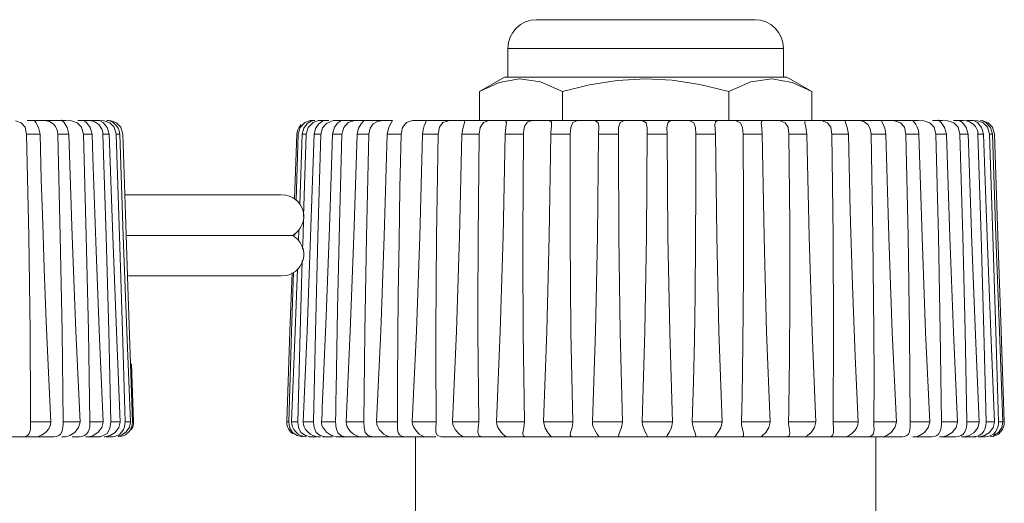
# Model space of a CAD drawing. Header units: millimetres. Extents: x 3925 to 5043, y -86 to 778.
# Tile 51 of 96: x 4551 to 4568, y 182 to 191. Entities that reach past the tile are written whole.
import ezdxf

# ---------------------------------------------------------------- set-up
doc = ezdxf.new("R2010")
doc.units = ezdxf.units.MM
doc.header["$LTSCALE"] = 46.255
doc.layers.add('ARAKNO_13891DXF_CONTINUOUS_LINE', color=7, linetype='CONTINUOUS')

msp = doc.modelspace()

# ---------------------------------------------------------------- linework, layer by layer
at = {"layer": 'ARAKNO_13891DXF_CONTINUOUS_LINE', "color": 7, "linetype": 'Continuous', "lineweight": 0}
for p, q in [((4564.1094, 190.7543), (4560.3174, 190.7543)), ((4559.8174, 190.2543), (4559.8174, 189.7543)), ((4564.6094, 190.2543), (4559.8174, 190.2543)), ((4564.6094, 190.2543), (4564.6094, 189.7543)), ((4559.7596, 189.7543), (4559.3266, 189.5043)), ((4559.6659, 189.6616), (4559.3266, 189.5043)), ((4560.0179, 189.7272), (4559.6659, 189.6616)), ((4564.6668, 189.7543), (4559.76, 189.7543)), ((4562.2134, 189.7276), (4562.6719, 189.7033)), ((4564.7613, 189.6614), (4564.408, 189.7272)), ((4564.6671, 189.7543), (4565.1001, 189.5043)), ((4565.1001, 189.5043), (4564.7613, 189.6614)), ((4559.3266, 189.0043), (4559.3266, 189.5043)), ((4560.77, 189.5043), (4560.77, 189.0043)), ((4563.6568, 189.5043), (4563.6568, 189.0043)), ((4565.1001, 189.0043), (4565.1001, 189.5043)), ((4552.1342, 189.0043), (4551.4616, 189.0043)), ((4551.5874, 189.0004), (4551.6079, 189.0043)), ((4551.612, 188.9644), (4551.5874, 189.0004)), ((4551.9152, 188.946), (4551.8485, 188.9836)), ((4552.0647, 188.9994), (4552.0614, 189.0048)), ((4552.0614, 189.0048), (4552.0704, 189.0043)), ((4552.1032, 188.9644), (4552.0647, 188.9994)), ((4552.2304, 188.9982), (4552.1341, 189.0043)), ((4552.3323, 188.9623), (4552.2304, 188.9982)), ((4552.4078, 188.8834), (4552.3323, 188.9623)), ((4552.7273, 189.0043), (4552.3432, 189.0043)), ((4552.4335, 189.006), (4552.4355, 189.0043)), ((4552.4447, 188.9994), (4552.4335, 189.006)), ((4552.4965, 188.9644), (4552.4447, 188.9994)), ((4552.555, 189.0005), (4552.4834, 189.0043)), ((4552.5605, 188.8814), (4552.4965, 188.9644)), ((4552.7202, 188.9994), (4552.6963, 189.0043)), ((4552.7842, 188.9644), (4552.7202, 188.9994)), ((4552.8032, 188.9982), (4552.7273, 189.0043)), ((4552.8548, 188.8814), (4552.7842, 188.9644)), ((4552.8977, 188.9623), (4552.8032, 188.9982)), ((4552.8849, 188.9994), (4552.8475, 189.0043)), ((4552.9245, 188.9982), (4552.861, 189.0043)), ((4553.0125, 188.9623), (4552.9245, 188.9982)), ((4556.2916, 188.9644), (4556.3824, 188.9994)), ((4556.332, 188.9481), (4556.4021, 188.9914)), ((4556.3824, 188.9994), (4556.4435, 189.0043)), ((4556.4021, 188.9914), (4556.4514, 189.0043)), ((4556.4319, 188.9644), (4556.5292, 188.9994)), ((4556.4627, 189.0043), (4556.4435, 189.0043)), ((4556.5247, 188.9371), (4556.5828, 188.9839)), ((4556.5292, 188.9994), (4556.6019, 189.0043)), ((4556.5828, 188.9839), (4556.6244, 189.0021)), ((4556.7059, 189.0043), (4556.6019, 189.0043)), ((4556.6244, 189.0021), (4556.6368, 189.0044)), ((4556.6652, 188.9521), (4556.7519, 188.9918)), ((4556.7519, 188.9918), (4556.7961, 189.0006)), ((4557.8149, 189.0043), (4556.7835, 189.0043)), ((4556.8635, 188.9623), (4556.9132, 188.9982)), ((4556.9132, 188.9982), (4556.9242, 189.0056)), ((4556.9242, 189.0056), (4556.921, 189.0043)), ((4556.9657, 188.8814), (4557.0451, 188.9644)), ((4557.0451, 188.9644), (4557.1498, 188.9994)), ((4557.1498, 188.9994), (4557.2412, 189.0043)), ((4557.2661, 188.9459), (4557.3071, 188.9894)), ((4557.3071, 188.9894), (4557.3174, 188.9993)), ((4557.3174, 188.9993), (4557.3195, 189.0025)), ((4557.4753, 188.9421), (4557.5542, 188.9862)), ((4557.5542, 188.9862), (4557.6426, 189.0026)), ((4557.8149, 188.9991), (4557.7912, 189.0043)), ((4557.7918, 188.9623), (4557.8149, 188.9991)), ((4558.1627, 188.9994), (4558.2657, 189.0043)), ((4566.9493, 189.0043), (4558.2658, 189.0043)), ((4558.3933, 189.0018), (4558.36, 189.0043)), ((4558.4007, 188.9924), (4558.3933, 189.0018)), ((4558.7856, 188.9982), (4558.8986, 189.0043)), ((4560.5797, 188.939), (4560.5758, 188.9698)), ((4561.3994, 188.901), (4561.3906, 188.9623)), ((4562.5858, 188.911), (4562.5968, 188.9586)), ((4562.6763, 189.002), (4562.7464, 189.0043)), ((4563.4937, 189.003), (4563.5473, 189.0043)), ((4564.2214, 188.9524), (4564.2338, 188.9895)), ((4564.2822, 189.0036), (4564.3223, 189.0043)), ((4564.9817, 188.9735), (4564.9941, 188.9975)), ((4565.0291, 189.004), (4565.0562, 189.0043)), ((4565.2799, 188.9982), (4565.1664, 189.0043)), ((4565.6885, 188.9644), (4565.6834, 188.9866)), ((4566.0775, 188.9344), (4566.0112, 188.9806)), ((4566.3126, 188.9963), (4566.3264, 189.0043)), ((4566.5412, 188.9982), (4566.4332, 189.0043)), ((4567.0513, 188.9982), (4566.9493, 189.0043)), ((4567.154, 188.9623), (4567.0513, 188.9982)), ((4567.3731, 189.0043), (4567.1996, 189.0043)), ((4567.3113, 188.9994), (4567.3065, 189.0054)), ((4567.3065, 189.0054), (4567.3133, 189.0043)), ((4567.3532, 188.9644), (4567.3113, 188.9994)), ((4567.4673, 188.9982), (4567.3731, 189.0043)), ((4567.5687, 188.9623), (4567.4673, 188.9982)), ((4567.7416, 189.0043), (4567.5678, 189.0043)), ((4567.6447, 188.8834), (4567.5687, 188.9623)), ((4567.6658, 188.9994), (4567.6518, 189.0058)), ((4567.6518, 189.0058), (4567.6529, 189.0043)), ((4567.7207, 188.9644), (4567.6658, 188.9994)), ((4567.7414, 189.003), (4567.6966, 189.0043)), ((4567.7865, 188.8814), (4567.7207, 188.9644)), ((4567.9133, 189.0043), (4567.7954, 189.0043)), ((4567.9021, 188.9462), (4567.8427, 188.9803)), ((4567.9142, 188.9994), (4567.8866, 189.0043)), ((4567.9863, 188.9982), (4567.9133, 189.0043)), ((4567.9811, 188.9644), (4567.9142, 188.9994)), ((4568.0531, 188.8814), (4567.9811, 188.9644)), ((4568.0793, 188.9623), (4567.9863, 188.9982)), ((4568.0792, 188.9982), (4568.0367, 189.0026)), ((4568.1653, 188.9623), (4568.0792, 188.9982)), ((4568.2412, 188.8834), (4568.1653, 188.9623)), ((4551.4531, 188.7631), (4551.4268, 188.8834)), ((4551.9574, 188.8966), (4551.9152, 188.946)), ((4552.4397, 188.7631), (4552.4078, 188.8834)), ((4552.5924, 188.7631), (4552.5605, 188.8814)), ((4552.7617, 188.852), (4552.71, 188.9306)), ((4552.7717, 188.8234), (4552.7617, 188.852)), ((4552.8885, 188.7631), (4552.8548, 188.8814)), ((4553.0439, 188.8693), (4553.0171, 188.9112)), ((4556.452, 188.7631), (4556.4752, 188.8623)), ((4556.4752, 188.8623), (4556.5247, 188.9371)), ((4556.57, 188.7631), (4556.5983, 188.8741)), ((4556.5983, 188.8741), (4556.6652, 188.9521)), ((4556.9347, 188.7631), (4556.9657, 188.8814)), ((4557.9631, 188.7631), (4557.9883, 188.8814)), ((4560.0911, 188.7631), (4560.0921, 188.7939)), ((4560.5663, 188.7631), (4560.5673, 188.7944)), ((4560.5673, 188.7944), (4560.5774, 188.9014)), ((4560.5774, 188.9014), (4560.5797, 188.939)), ((4562.5844, 188.8714), (4562.5858, 188.911)), ((4562.5861, 188.7631), (4562.5844, 188.8714)), ((4564.2312, 188.8709), (4564.2214, 188.9524)), ((4564.2406, 188.7631), (4564.2312, 188.8709)), ((4566.1187, 188.857), (4566.0775, 188.9344)), ((4566.1327, 188.7631), (4566.1187, 188.857)), ((4566.739, 188.7631), (4566.7119, 188.8834)), ((4567.6772, 188.7631), (4567.6447, 188.8834)), ((4567.8189, 188.7631), (4567.7865, 188.8814)), ((4568.0871, 188.7631), (4568.0531, 188.8814)), ((4568.2769, 188.7631), (4568.2412, 188.8834)), ((4551.6857, 188.7631), (4551.4531, 188.7631)), ((4552.1888, 188.7631), (4551.9943, 188.7631)), ((4552.5924, 188.7631), (4552.4397, 188.7631)), ((4552.4892, 186.9917), (4552.4397, 188.7631)), ((4552.6057, 188.3589), (4552.5924, 188.7631)), ((4552.8885, 188.7631), (4552.7806, 188.7631)), ((4552.835, 186.9917), (4552.7806, 188.7631)), ((4553.0713, 188.7631), (4553.0104, 188.7631)), ((4553.1341, 186.9919), (4553.0713, 188.7631)), ((4553.1246, 188.7631), (4553.1725, 187.3755)), ((4556.1122, 187.6389), (4556.1517, 188.7631)), ((4556.1752, 188.7631), (4556.136, 187.6151)), ((4556.2003, 187.5391), (4556.2438, 188.7631)), ((4556.2438, 188.7631), (4556.3152, 188.7631)), ((4556.3152, 188.7631), (4556.2688, 187.3344)), ((4556.3898, 186.9917), (4556.452, 188.7631)), ((4556.452, 188.7631), (4556.57, 188.7631)), ((4556.7724, 188.7631), (4556.9347, 188.7631)), ((4557.1987, 188.7631), (4557.4021, 188.7631)), ((4557.7227, 188.7631), (4557.9631, 188.7631)), ((4558.334, 188.7631), (4558.6069, 188.7631)), ((4559.0208, 188.7631), (4559.3209, 188.7631)), ((4559.7698, 188.7631), (4560.0911, 188.7631)), ((4560.5663, 188.7631), (4560.9027, 188.7631)), ((4560.9027, 188.7631), (4560.8994, 187.6049)), ((4561.3949, 188.7631), (4561.7398, 188.7631)), ((4561.7398, 188.7631), (4561.7397, 188.5928)), ((4562.2394, 188.7631), (4562.5861, 188.7631)), ((4563.4252, 188.7631), (4563.0834, 188.7631)), ((4563.0834, 188.7629), (4563.0844, 188.1249)), ((4563.9105, 188.7631), (4564.2406, 188.7631)), ((4564.7046, 188.7631), (4565.0166, 188.7631)), ((4565.4501, 188.7631), (4565.7381, 188.7631)), ((4566.1327, 188.7631), (4566.3909, 188.7631)), ((4566.7389, 188.7631), (4566.9625, 188.7631)), ((4567.2571, 188.7631), (4567.4415, 188.7631)), ((4567.728, 186.9917), (4567.6772, 188.7631)), ((4567.6772, 188.7631), (4567.8189, 188.7631)), ((4567.8189, 188.7631), (4567.824, 188.6073)), ((4568.0463, 186.9917), (4567.9908, 188.7631)), ((4567.9908, 188.7631), (4568.0871, 188.7631)), ((4568.241, 188.7631), (4568.192, 188.7631)), ((4555.8829, 187.7093), (4553.1742, 187.7093)), ((4553.2152, 186.1141), (4553.1725, 187.3755)), ((4556.2674, 187.2893), (4556.2579, 186.9984)), ((4556.1779, 186.9102), (4556.1849, 187.1048)), ((4553.1989, 187.0043), (4556.0739, 187.0043)), ((4556.0894, 186.9917), (4556.0904, 187.0193)), ((4556.1165, 187.0429), (4556.1151, 187.0029)), ((4556.2579, 186.9984), (4556.2509, 186.7641)), ((4556.3269, 185.3364), (4556.3898, 186.9917)), ((4556.1196, 185.3364), (4556.1598, 186.4217)), ((4555.8829, 186.2993), (4553.2234, 186.2993)), ((4556.031, 185.3364), (4556.0668, 186.3506)), ((4553.2598, 184.7717), (4553.2152, 186.1141)), ((4555.9745, 183.7631), (4556.031, 185.3364)), ((4556.0575, 183.7631), (4556.1196, 185.3364)), ((4556.2603, 183.7631), (4556.3269, 185.3364)), ((4556.4725, 185.3209), (4556.439, 183.7543)), ((4565.4716, 183.7631), (4565.4817, 185.3285)), ((4558.5657, 184.8901), (4558.5713, 183.7543)), ((4553.2927, 183.7631), (4553.2598, 184.7717)), ((4553.2769, 184.7723), (4553.3122, 183.7631)), ((4566.1807, 183.7631), (4566.1834, 184.5185)), ((4556.8319, 184.3162), (4556.8281, 184.1317)), ((4556.5878, 184.0111), (4556.5966, 184.1351)), ((4556.5878, 183.887), (4556.5878, 184.0111)), ((4557.9007, 184.1242), (4557.9014, 183.7543)), ((4551.5204, 183.7631), (4551.5206, 183.9671)), ((4556.579, 183.7631), (4556.5878, 183.887)), ((4551.5204, 183.7631), (4551.8728, 183.7631)), ((4551.5206, 183.6945), (4551.5204, 183.7631)), ((4551.5204, 183.6726), (4551.5206, 183.6945)), ((4552.0858, 183.7168), (4552.0862, 183.7631)), ((4552.0862, 183.7631), (4552.381, 183.7631)), ((4552.3569, 183.6626), (4552.2903, 183.5786)), ((4552.3812, 183.7543), (4552.3569, 183.6626)), ((4552.5534, 183.7168), (4552.5544, 183.7631)), ((4552.5544, 183.7631), (4552.7857, 183.7631)), ((4552.7624, 183.6619), (4552.6985, 183.5798)), ((4552.7859, 183.7543), (4552.7624, 183.6619)), ((4552.9017, 183.6483), (4552.9159, 183.7631)), ((4552.9159, 183.7631), (4553.0793, 183.7631)), ((4553.1616, 183.7168), (4553.1636, 183.7631)), ((4553.1636, 183.7631), (4553.2559, 183.7631)), ((4553.2416, 183.5985), (4553.2796, 183.671)), ((4553.2796, 183.671), (4553.2927, 183.7631)), ((4553.2927, 183.7631), (4553.3007, 183.7631)), ((4553.3106, 183.7631), (4553.3122, 183.7631)), ((4555.9772, 183.7168), (4555.9745, 183.7631)), ((4556.0101, 183.7631), (4555.9745, 183.7631)), ((4556.0606, 183.7168), (4556.0575, 183.7631)), ((4556.1657, 183.7631), (4556.0575, 183.7631)), ((4556.0733, 183.6726), (4556.0606, 183.7168)), ((4556.2638, 183.7168), (4556.2603, 183.7631)), ((4556.4391, 183.7631), (4556.2603, 183.7631)), ((4556.2776, 183.6726), (4556.2638, 183.7168)), ((4556.5798, 183.735), (4556.579, 183.7631)), ((4556.8248, 183.7631), (4556.579, 183.7631)), ((4556.5855, 183.7053), (4556.5798, 183.735)), ((4556.5967, 183.6739), (4556.5855, 183.7053)), ((4556.6666, 183.5801), (4556.5967, 183.6739)), ((4556.8276, 183.6897), (4556.832, 183.657)), ((4556.832, 183.657), (4556.8629, 183.5732)), ((4557.0113, 183.7168), (4557.0074, 183.7631)), ((4557.3154, 183.7631), (4557.0074, 183.7631)), ((4557.0265, 183.6726), (4557.0113, 183.7168)), ((4557.541, 183.7168), (4557.5371, 183.7631)), ((4557.9014, 183.7631), (4557.5371, 183.7631)), ((4557.5566, 183.6726), (4557.541, 183.7168)), ((4557.9014, 183.7543), (4557.9007, 183.6755)), ((4557.9007, 183.6755), (4557.9022, 183.6309)), ((4558.1618, 183.7168), (4558.1578, 183.7631)), ((4558.5713, 183.7631), (4558.1578, 183.7631)), ((4558.1773, 183.6726), (4558.1618, 183.7168)), ((4558.8614, 183.7168), (4558.8575, 183.7631)), ((4559.3121, 183.7631), (4558.8575, 183.7631)), ((4558.8766, 183.6726), (4558.8614, 183.7168)), ((4560.1093, 183.7631), (4559.6224, 183.7631)), ((4560.9475, 183.7631), (4560.4378, 183.7631)), ((4561.8104, 183.7631), (4561.2878, 183.7631)), ((4562.681, 183.7631), (4562.1558, 183.7631)), ((4563.5426, 183.7631), (4563.0249, 183.7631)), ((4563.8818, 183.7054), (4563.8782, 183.7631)), ((4564.3783, 183.7631), (4563.8782, 183.7631)), ((4564.6997, 183.7297), (4564.6991, 183.7631)), ((4565.1719, 183.7631), (4564.6991, 183.7631)), ((4564.7032, 183.6941), (4564.6997, 183.7297)), ((4564.7091, 183.6569), (4564.7032, 183.6941)), ((4564.7214, 183.566), (4564.7091, 183.6569)), ((4565.9079, 183.7631), (4565.4716, 183.7631)), ((4566.1812, 183.7168), (4566.1807, 183.7631)), ((4566.572, 183.7631), (4566.1807, 183.7631)), ((4566.1828, 183.6726), (4566.1812, 183.7168)), ((4566.1834, 183.6424), (4566.1828, 183.6726)), ((4567.1512, 183.7631), (4566.8126, 183.7631)), ((4567.3544, 183.7168), (4567.3549, 183.7631)), ((4567.6343, 183.7631), (4567.3549, 183.7631)), ((4567.6105, 183.6626), (4567.544, 183.5786)), ((4567.6345, 183.7543), (4567.6105, 183.6626)), ((4567.7961, 183.7168), (4567.7972, 183.7631)), ((4568.012, 183.7631), (4567.7972, 183.7631)), ((4567.9875, 183.6591), (4567.9184, 183.5735)), ((4568.0122, 183.7543), (4567.9875, 183.6591)), ((4568.1163, 183.6502), (4568.1276, 183.7025)), ((4568.1276, 183.7025), (4568.1308, 183.7631)), ((4568.2767, 183.7631), (4568.1308, 183.7631)), ((4568.3472, 183.7168), (4568.3493, 183.7631)), ((4568.3493, 183.7631), (4568.4235, 183.7631)), ((4568.4457, 183.7168), (4568.4483, 183.7631)), ((4543.3493, 183.5043), (4551.9289, 183.5043)), ((4551.6691, 183.5102), (4551.6332, 183.5043)), ((4551.7126, 183.5286), (4551.6691, 183.5102)), ((4551.7597, 183.5599), (4551.7126, 183.5286)), ((4551.7988, 183.5954), (4551.7597, 183.5599)), ((4552.0642, 183.5857), (4552.0773, 183.6278)), ((4552.0645, 183.5043), (4552.1293, 183.5043)), ((4552.2039, 183.5219), (4552.1293, 183.5043)), ((4552.2903, 183.5786), (4552.2039, 183.5219)), ((4552.2464, 183.5043), (4552.3697, 183.5043)), ((4552.4766, 183.5043), (4552.7272, 183.5043)), ((4552.5521, 183.5062), (4552.5269, 183.5043)), ((4552.5786, 183.5117), (4552.5521, 183.5062)), ((4552.6058, 183.5213), (4552.5786, 183.5117)), ((4552.6985, 183.5798), (4552.6058, 183.5213)), ((4552.8013, 183.5043), (4552.8184, 183.5043)), ((4552.8378, 183.5043), (4552.9585, 183.5043)), ((4552.9352, 183.5043), (4552.9823, 183.5087)), ((4553.1037, 183.5286), (4553.0466, 183.5132)), ((4553.049, 183.5043), (4553.0913, 183.5079)), ((4553.185, 183.5869), (4553.1037, 183.5286)), ((4553.1726, 183.5375), (4553.2416, 183.5985)), ((4556.076, 183.5786), (4556.1585, 183.5219)), ((4556.1585, 183.5219), (4556.2508, 183.5043)), ((4556.2223, 183.5786), (4556.2991, 183.5219)), ((4556.2991, 183.5219), (4556.3901, 183.5043)), ((4556.3632, 183.5043), (4556.5038, 183.5043)), ((4556.431, 183.5238), (4556.3823, 183.5502)), ((4556.4792, 183.5087), (4556.431, 183.5238)), ((4556.5212, 183.5043), (4556.4792, 183.5087)), ((4556.4851, 183.5786), (4556.5548, 183.5219)), ((4556.5212, 183.5043), (4556.5595, 183.5043)), ((4556.5548, 183.5219), (4556.6427, 183.5043)), ((4556.6, 183.5043), (4556.7693, 183.5043)), ((4556.8367, 183.5043), (4558.5657, 183.5043)), ((4556.8629, 183.5732), (4556.9229, 183.5209)), ((4556.9229, 183.5209), (4557.0038, 183.5043)), ((4557.338, 183.5786), (4557.3895, 183.5219)), ((4557.3895, 183.5219), (4557.4662, 183.5043)), ((4557.7438, 183.5087), (4557.7054, 183.5238)), ((4557.7734, 183.5043), (4557.7438, 183.5087)), ((4557.9022, 183.6309), (4557.9132, 183.5738)), ((4557.974, 183.5115), (4558.0211, 183.5043)), ((4558.2134, 182.1543), (4558.2134, 183.5043)), ((4558.5657, 183.6196), (4558.5687, 183.5786)), ((4558.5687, 183.5786), (4558.598, 183.5219)), ((4558.598, 183.5219), (4558.6576, 183.5043)), ((4558.6575, 183.5043), (4566.3444, 183.5043)), ((4560.0797, 183.554), (4560.0921, 183.5153)), ((4560.1112, 183.5055), (4560.1244, 183.5043)), ((4561.3978, 183.5043), (4561.3994, 183.5057)), ((4561.7397, 183.5178), (4561.753, 183.5043)), ((4562.5844, 183.5083), (4562.5888, 183.5043)), ((4563.0787, 183.5082), (4563.0654, 183.5043)), ((4563.4173, 183.5043), (4563.4171, 183.5044)), ((4563.9143, 183.568), (4563.9048, 183.608)), ((4563.9171, 183.5418), (4563.9143, 183.568)), ((4565.8552, 183.6184), (4565.7946, 183.5546)), ((4566.2134, 180.3456), (4566.2134, 183.5043)), ((4566.4037, 183.5219), (4566.3444, 183.5043)), ((4566.3452, 183.5043), (4566.6779, 183.5043)), ((4566.4818, 183.5786), (4566.4037, 183.5219)), ((4566.8573, 183.5043), (4567.1905, 183.5043)), ((4566.9767, 183.5219), (4566.9081, 183.5043)), ((4567.0601, 183.5786), (4566.9767, 183.5219)), ((4567.3191, 183.5043), (4567.6062, 183.5043)), ((4567.4569, 183.5219), (4567.3804, 183.5043)), ((4567.544, 183.5786), (4567.4569, 183.5219)), ((4567.7057, 183.5043), (4567.9522, 183.5043)), ((4567.7754, 183.5058), (4567.7522, 183.5043)), ((4567.7995, 183.5103), (4567.7754, 183.5058)), ((4567.8241, 183.5181), (4567.7995, 183.5103)), ((4567.9184, 183.5735), (4567.8241, 183.5181)), ((4567.9796, 183.5128), (4568.0244, 183.5308)), ((4567.9962, 183.5043), (4568.1166, 183.5043)), ((4568.1039, 183.5219), (4568.0161, 183.5043)), ((4568.0244, 183.5308), (4568.0634, 183.5603)), ((4568.0634, 183.5603), (4568.0943, 183.5999)), ((4568.0943, 183.5999), (4568.1163, 183.6502)), ((4568.1932, 183.5786), (4568.1039, 183.5219)), ((4568.3459, 183.5786), (4568.258, 183.5219)), ((4568.2983, 183.5238), (4568.3454, 183.5502)), ((4568.3454, 183.5502), (4568.3849, 183.5857)), ((4568.3849, 183.5857), (4568.4152, 183.6278))]:
    msp.add_line(p, q, dxfattribs=at)
for points in [[(4560.77, 189.5043), (4560.3864, 189.6757), (4560.0179, 189.7272)], [(4562.2134, 189.7276), (4561.7172, 189.6994), (4561.2352, 189.6211), (4560.77, 189.5043)], [(4562.6719, 189.7033), (4563.1553, 189.6284), (4563.6568, 189.5043)], [(4564.408, 189.7272), (4564.0408, 189.6759), (4563.6568, 189.5043)], [(4551.4268, 188.8834), (4551.3594, 188.9623), (4551.258, 188.9982)], [(4551.6857, 188.7631), (4551.6592, 188.8814), (4551.612, 188.9644)], [(4551.8485, 188.9836), (4551.7679, 189.0011), (4551.6864, 189.0043)], [(4552.1888, 188.7631), (4552.1594, 188.8814), (4552.1032, 188.9644)], [(4552.71, 188.9306), (4552.637, 188.979), (4552.555, 189.0005)], [(4553.0171, 188.9112), (4552.9494, 188.9722), (4552.8849, 188.9994)], [(4553.0104, 188.7631), (4552.9753, 188.8834), (4552.8977, 188.9623)], [(4553.1246, 188.7631), (4553.0889, 188.8833), (4553.0125, 188.9623)], [(4556.1752, 188.7631), (4556.2104, 188.8814), (4556.2916, 188.9644)], [(4556.3152, 188.7631), (4556.3497, 188.8814), (4556.4319, 188.9644)], [(4556.7724, 188.7631), (4556.8042, 188.8834), (4556.8635, 188.9623)], [(4556.7961, 189.0006), (4556.8336, 189.0037), (4556.8696, 189.0043)], [(4557.3195, 189.0025), (4557.3188, 189.0035), (4557.3084, 189.0043)], [(4557.6426, 189.0026), (4557.6662, 189.0037), (4557.6882, 189.0042), (4557.7096, 189.0043)], [(4557.7227, 188.7631), (4557.7487, 188.8834), (4557.7918, 188.9623)], [(4557.9883, 188.8814), (4558.0587, 188.9644), (4558.1627, 188.9994)], [(4558.334, 188.7631), (4558.3442, 188.8417), (4558.3658, 188.9086), (4558.3884, 188.9586)], [(4558.3884, 188.9586), (4558.4004, 188.9887), (4558.4007, 188.9924)], [(4558.6069, 188.7631), (4558.6291, 188.8845), (4558.6909, 188.9639), (4558.7856, 188.9982)], [(4559.0657, 188.981), (4559.0573, 188.9982), (4559.0039, 189.0043)], [(4559.0208, 188.7631), (4559.0391, 188.8834), (4559.0628, 188.9623), (4559.0657, 188.981)], [(4559.3209, 188.7631), (4559.3382, 188.8814), (4559.3942, 188.9644), (4559.4894, 188.9994), (4559.5961, 189.0043)], [(4559.7968, 188.9644), (4559.7771, 188.9982), (4559.7102, 189.0043)], [(4559.7698, 188.7631), (4559.7836, 188.8834), (4559.7968, 188.9644)], [(4560.0921, 188.7939), (4560.11, 188.9022), (4560.1586, 188.9705), (4560.2394, 188.9993), (4560.3445, 189.0043)], [(4560.5758, 188.9698), (4560.5409, 188.9991), (4560.4653, 189.0043)], [(4560.9027, 188.7631), (4560.9109, 188.8814), (4560.9482, 188.9644), (4561.0272, 188.9994), (4561.1293, 189.0043)], [(4561.3906, 188.9623), (4561.3439, 188.9982), (4561.2544, 189.0043)], [(4561.7398, 188.7631), (4561.7431, 188.8814), (4561.7698, 188.9644), (4561.8384, 188.9994), (4561.9351, 189.0043)], [(4562.2219, 188.9582), (4562.1661, 188.997), (4562.0624, 189.0043)], [(4562.2397, 188.8327), (4562.239, 188.8759), (4562.2219, 188.9582)], [(4562.5968, 188.9586), (4562.6264, 188.9893), (4562.6763, 189.002)], [(4562.8728, 189.0043), (4562.9801, 188.9979), (4563.0499, 188.9603), (4563.0781, 188.8807), (4563.0834, 188.7629)], [(4563.4171, 188.921), (4563.4173, 188.9315), (4563.4294, 188.9771)], [(4563.4294, 188.9771), (4563.4542, 188.9956), (4563.4937, 189.003)], [(4563.9105, 188.7628), (4563.9001, 188.8824), (4563.8614, 188.9617), (4563.7813, 188.9982), (4563.6707, 189.0043)], [(4564.2338, 188.9895), (4564.2545, 188.9999), (4564.2822, 189.0036)], [(4564.7046, 188.7631), (4564.6893, 188.8834), (4564.6412, 188.9623), (4564.5532, 188.9982), (4564.4402, 189.0043)], [(4565.0166, 188.7631), (4565.0008, 188.8832), (4564.9826, 188.9619), (4564.9817, 188.9735)], [(4564.9941, 188.9975), (4565.0095, 189.0023), (4565.0291, 189.004)], [(4565.4501, 188.7631), (4565.4305, 188.8834), (4565.3744, 188.9623), (4565.2799, 188.9982)], [(4565.6834, 188.9866), (4565.6895, 188.9994), (4565.7347, 189.0043)], [(4565.7381, 188.7631), (4565.718, 188.8814), (4565.6885, 188.9644)], [(4566.0112, 188.9806), (4565.9587, 188.9962), (4565.8987, 189.003), (4565.835, 189.0043)], [(4566.3359, 188.9493), (4566.3134, 188.9913), (4566.3126, 188.9963)], [(4566.7119, 188.8834), (4566.6431, 188.9623), (4566.5412, 188.9982)], [(4566.8572, 189.001), (4566.8597, 189.0034), (4566.8744, 189.0043)], [(4566.8861, 188.9642), (4566.867, 188.9869), (4566.8577, 188.9989), (4566.8572, 189.001)], [(4566.9625, 188.7631), (4566.954, 188.8268), (4566.9351, 188.8829), (4566.9105, 188.9294), (4566.8861, 188.9642)], [(4567.2571, 188.7631), (4567.2271, 188.8834), (4567.154, 188.9623)], [(4567.4416, 188.7631), (4567.4114, 188.8814), (4567.3532, 188.9644)], [(4567.8427, 188.9803), (4567.792, 188.9961), (4567.7414, 189.003)], [(4568.1292, 188.9644), (4568.0516, 188.9994), (4568.0326, 189.0017)], [(4568.192, 188.7631), (4568.1567, 188.8834), (4568.0793, 188.9623)], [(4568.241, 188.7631), (4568.206, 188.8814), (4568.1292, 188.9644)], [(4551.9943, 188.7631), (4551.9841, 188.834), (4551.9574, 188.8966)], [(4552.7806, 188.7631), (4552.7779, 188.7935), (4552.7717, 188.8234)], [(4553.0713, 188.7631), (4553.0629, 188.8192), (4553.0439, 188.8693)], [(4556.1517, 188.7631), (4556.163, 188.8292), (4556.1891, 188.8863), (4556.2262, 188.9329)], [(4556.2438, 188.7631), (4556.2718, 188.8706), (4556.332, 188.9481)], [(4557.1987, 188.7631), (4557.2205, 188.8661), (4557.2661, 188.9459)], [(4557.4021, 188.7631), (4557.4227, 188.8658), (4557.4753, 188.9421)], [(4561.3949, 188.7631), (4561.3991, 188.8834), (4561.3994, 188.901)], [(4562.1558, 183.7631), (4562.2021, 185.3364), (4562.2284, 186.9917), (4562.2397, 188.8327)], [(4563.4252, 188.7631), (4563.4205, 188.8579), (4563.4171, 188.921)], [(4566.3909, 188.7631), (4566.3714, 188.8706), (4566.3359, 188.9493)], [(4567.9799, 188.8288), (4567.9494, 188.8948), (4567.9021, 188.9462)], [(4567.9908, 188.7631), (4567.9892, 188.7854), (4567.9856, 188.8075), (4567.9799, 188.8288)], [(4551.5206, 183.9671), (4551.513, 185.3364), (4551.4899, 186.9917), (4551.4531, 188.7631)], [(4551.7596, 186.4274), (4551.7331, 187.2002), (4551.7085, 187.9788), (4551.6857, 188.7631)], [(4552.0862, 183.7631), (4552.069, 185.3364), (4552.0379, 186.9917), (4551.9943, 188.7631)], [(4552.3812, 183.7543), (4552.3098, 185.3367), (4552.2471, 186.9919), (4552.1888, 188.7631)], [(4553.0795, 183.7543), (4553.0136, 185.3367), (4552.951, 186.9919), (4552.8885, 188.7631)], [(4553.1636, 183.7631), (4553.1195, 185.3364), (4553.0686, 186.9917), (4553.0104, 188.7631)], [(4556.57, 188.7631), (4556.5162, 186.977), (4556.4725, 185.3209)], [(4556.5966, 184.1351), (4556.6593, 185.6001), (4556.7171, 187.1347), (4556.7724, 188.7631)], [(4556.9347, 188.7631), (4556.8915, 187.1951), (4556.8573, 185.7192), (4556.8319, 184.3162)], [(4557.0074, 183.7631), (4557.0788, 185.3364), (4557.1413, 186.9917), (4557.1987, 188.7631)], [(4557.4021, 188.7631), (4557.3596, 186.977), (4557.3303, 185.3209), (4557.3154, 183.7543)], [(4557.5371, 183.7631), (4557.6089, 185.3364), (4557.6693, 186.9917), (4557.7227, 188.7631)], [(4557.9631, 188.7631), (4557.9431, 187.8302), (4557.9263, 186.8995), (4557.9132, 185.971)], [(4558.1578, 183.7631), (4558.2286, 185.3364), (4558.2858, 186.9917), (4558.334, 188.7631)], [(4558.6069, 188.7631), (4558.579, 186.977), (4558.5664, 185.3209), (4558.5657, 184.8901)], [(4558.8575, 183.7631), (4558.9258, 185.3364), (4558.9787, 186.9917), (4559.0208, 188.7631)], [(4559.3209, 188.7631), (4559.3012, 186.977), (4559.2968, 185.7361)], [(4559.6224, 183.7631), (4559.6871, 185.3364), (4559.7345, 186.9917), (4559.7698, 188.7631)], [(4560.0911, 188.7631), (4560.08, 186.977), (4560.0797, 186.6466)], [(4560.4378, 183.7631), (4560.4975, 185.3364), (4560.5387, 186.9917), (4560.5663, 188.7631)], [(4561.2878, 183.7631), (4561.3413, 185.3364), (4561.3754, 186.9917), (4561.3949, 188.7631)], [(4562.5861, 188.7631), (4562.6014, 186.977), (4562.6316, 185.3209), (4562.6812, 183.7543)], [(4563.5428, 183.7543), (4563.4861, 185.3367), (4563.4486, 186.9919), (4563.4252, 188.7631)], [(4563.9171, 187.1486), (4563.9167, 187.5409), (4563.9105, 188.7628)], [(4564.2406, 188.7631), (4564.2723, 186.977), (4564.3167, 185.3209), (4564.3785, 183.7543)], [(4564.7214, 186.2107), (4564.7187, 187.2047), (4564.7046, 188.7631)], [(4565.0166, 188.7631), (4565.0556, 186.977), (4565.1059, 185.3209), (4565.1721, 183.7543)], [(4565.4817, 185.3285), (4565.4736, 186.9917), (4565.4501, 188.7631)], [(4565.7381, 188.7631), (4565.7712, 187.4171), (4565.8099, 186.1344), (4565.8554, 184.9033)], [(4566.1834, 184.5185), (4566.1809, 185.3364), (4566.164, 186.9917), (4566.1327, 188.7631)], [(4566.3909, 188.7631), (4566.4422, 186.977), (4566.5011, 185.3209), (4566.5722, 183.7543)], [(4566.8126, 183.7951), (4566.8027, 185.3364), (4566.7776, 186.9917), (4566.739, 188.7631)], [(4566.9625, 188.7631), (4567.0184, 186.977), (4567.08, 185.3209), (4567.1514, 183.7543)], [(4567.3549, 183.7631), (4567.3353, 185.3364), (4567.3023, 186.9917), (4567.2571, 188.7631)], [(4567.4416, 188.7631), (4567.5011, 186.977), (4567.5642, 185.3209), (4567.6345, 183.7543)], [(4568.0871, 188.7631), (4568.1504, 186.977), (4568.2127, 185.3209), (4568.2769, 183.7543)], [(4568.3493, 183.7631), (4568.3032, 185.3364), (4568.2511, 186.9917), (4568.192, 188.7631)], [(4568.4236, 183.7543), (4568.3638, 185.3367), (4568.3037, 186.9919), (4568.241, 188.7631)], [(4568.4483, 183.7631), (4568.395, 185.3364), (4568.3384, 186.9917), (4568.2769, 188.7631)], [(4561.7397, 188.5928), (4561.7463, 186.977), (4561.7685, 185.3209), (4561.8105, 183.7543)], [(4567.824, 188.6073), (4567.8845, 186.8769), (4567.9462, 185.2714), (4568.0122, 183.7543)], [(4552.7859, 183.7543), (4552.7217, 185.2136), (4552.6626, 186.7369), (4552.6057, 188.3589)], [(4563.0844, 188.1249), (4563.0842, 187.8241), (4563.0805, 186.8936), (4563.0721, 185.9715)], [(4560.8994, 187.6049), (4560.9004, 186.977), (4560.9141, 185.3209), (4560.9476, 183.7543)], [(4563.9048, 185.1081), (4563.9152, 186.3227), (4563.9171, 187.1486)], [(4552.5544, 183.7631), (4552.5276, 185.3364), (4552.4892, 186.9917)], [(4552.9159, 183.7631), (4552.8801, 185.3364), (4552.835, 186.9917)], [(4553.256, 183.7543), (4553.1949, 185.3367), (4553.1341, 186.9919)], [(4567.7972, 183.7631), (4567.7681, 185.3364), (4567.728, 186.9917)], [(4568.1308, 183.7631), (4568.0929, 185.3364), (4568.0463, 186.9917)], [(4556.2449, 186.5661), (4556.2076, 185.3209), (4556.1656, 183.7543)], [(4560.0797, 186.6466), (4560.085, 185.3209), (4560.1094, 183.7543)], [(4551.8731, 183.7543), (4551.8316, 184.6204), (4551.7942, 185.5069), (4551.7596, 186.4274)], [(4556.0939, 186.3621), (4556.0596, 185.3209), (4556.0099, 183.7543)], [(4564.709, 184.3191), (4564.7207, 185.7303), (4564.7214, 186.2107)], [(4557.9132, 185.971), (4557.9055, 185.2067), (4557.9013, 184.4715), (4557.9007, 184.1242)], [(4563.0721, 185.9715), (4563.0605, 185.1895), (4563.045, 184.4548), (4563.0249, 183.7631)], [(4559.2968, 185.7361), (4559.2973, 185.3209), (4559.3121, 183.7543)], [(4563.8782, 183.7631), (4563.8893, 184.2109), (4563.8981, 184.6592), (4563.9048, 185.1081)], [(4565.8554, 184.9033), (4565.8715, 184.5228), (4565.8891, 184.1428), (4565.9081, 183.7543)], [(4564.6991, 183.7631), (4564.7045, 183.9483), (4564.7045, 184.1336), (4564.709, 184.3191)], [(4556.8281, 184.1317), (4556.8281, 183.9473), (4556.8248, 183.7543)], [(4551.4671, 183.5238), (4551.4934, 183.5502), (4551.5098, 183.5857), (4551.518, 183.6278), (4551.5204, 183.6726)], [(4551.8731, 183.7543), (4551.8689, 183.7166), (4551.8549, 183.6758), (4551.8311, 183.6347), (4551.7988, 183.5954)], [(4552.0773, 183.6278), (4552.0835, 183.6726), (4552.0858, 183.7168)], [(4552.3697, 183.5043), (4552.4143, 183.5087), (4552.4577, 183.5238), (4552.4944, 183.5502), (4552.5214, 183.5857), (4552.5392, 183.6278), (4552.5491, 183.6726), (4552.5534, 183.7168)], [(4552.9823, 183.5087), (4553.0309, 183.5238), (4553.0751, 183.5502), (4553.1106, 183.5857), (4553.1367, 183.6278), (4553.1533, 183.6726), (4553.1616, 183.7168)], [(4553.0795, 183.7543), (4553.0577, 183.6626), (4552.9946, 183.5786)], [(4553.256, 183.7543), (4553.2386, 183.6682), (4553.185, 183.5869)], [(4556.0098, 183.6278), (4555.9885, 183.6726), (4555.9772, 183.7168)], [(4556.0099, 183.7543), (4556.0255, 183.6626), (4556.076, 183.5786)], [(4556.2223, 183.5238), (4556.1735, 183.5502), (4556.1308, 183.5857), (4556.0968, 183.6278), (4556.0733, 183.6726)], [(4556.1656, 183.7543), (4556.1783, 183.6626), (4556.2223, 183.5786)], [(4556.3823, 183.5502), (4556.3386, 183.5857), (4556.3028, 183.6278), (4556.2776, 183.6726)], [(4556.439, 183.7543), (4556.4486, 183.6626), (4556.4851, 183.5786)], [(4556.8248, 183.7543), (4556.8254, 183.7223), (4556.8276, 183.6897)], [(4557.1341, 183.5502), (4557.0908, 183.5857), (4557.0536, 183.6278), (4557.0265, 183.6726)], [(4557.3154, 183.7543), (4557.3183, 183.6626), (4557.338, 183.5786)], [(4557.7054, 183.5238), (4557.6624, 183.5502), (4557.6206, 183.5857), (4557.5839, 183.6278), (4557.5566, 183.6726)], [(4558.3765, 183.5043), (4558.3523, 183.5087), (4558.3187, 183.5238), (4558.2794, 183.5502), (4558.2399, 183.5857), (4558.2043, 183.6278), (4558.1773, 183.6726)], [(4558.5713, 183.7543), (4558.5673, 183.6626), (4558.5657, 183.6196)], [(4559.0542, 183.5043), (4559.0358, 183.5087), (4559.0078, 183.5238), (4558.9729, 183.5502), (4558.9364, 183.5857), (4558.9027, 183.6278), (4558.8766, 183.6726)], [(4559.3121, 183.7543), (4559.3047, 183.6626), (4559.2968, 183.5819)], [(4559.7934, 183.5043), (4559.7813, 183.5087), (4559.7592, 183.5238), (4559.7295, 183.5502), (4559.6968, 183.5857), (4559.6655, 183.6278), (4559.6408, 183.6726), (4559.6262, 183.7168), (4559.6224, 183.7631)], [(4560.1094, 183.7543), (4560.0974, 183.6559), (4560.0805, 183.569), (4560.0797, 183.554)], [(4560.5673, 183.5152), (4560.5203, 183.5672), (4560.465, 183.6512), (4560.4378, 183.7631)], [(4560.9476, 183.7543), (4560.9339, 183.6626), (4560.9081, 183.5786), (4560.8994, 183.533)], [(4561.3994, 183.5057), (4561.3987, 183.5087), (4561.3899, 183.5238), (4561.3721, 183.5502), (4561.3487, 183.5857), (4561.3242, 183.6278), (4561.3036, 183.6726), (4561.2911, 183.7168), (4561.2878, 183.7631)], [(4561.8105, 183.7543), (4561.794, 183.6626), (4561.7599, 183.5786), (4561.74, 183.5219), (4561.7397, 183.5178)], [(4562.2397, 183.5124), (4562.2374, 183.5238), (4562.2261, 183.5502), (4562.2081, 183.5857), (4562.1877, 183.6278), (4562.1699, 183.6726), (4562.1587, 183.7168), (4562.1558, 183.7631)], [(4562.6812, 183.7543), (4562.6623, 183.6626), (4562.6205, 183.5786), (4562.5887, 183.5219), (4562.5844, 183.5083)], [(4563.0249, 183.7631), (4563.032, 183.6926), (4563.0506, 183.6309), (4563.0721, 183.5737)], [(4563.4171, 183.5044), (4563.4294, 183.5213), (4563.471, 183.5756), (4563.5196, 183.6579), (4563.5428, 183.7543)], [(4563.9048, 183.608), (4563.892, 183.656), (4563.8818, 183.7054)], [(4564.3785, 183.7543), (4564.3559, 183.6626), (4564.3013, 183.5786), (4564.2477, 183.5219), (4564.2224, 183.5043)], [(4565.1721, 183.7543), (4565.1482, 183.6626), (4565.0889, 183.5786), (4565.0258, 183.5219), (4564.9884, 183.5043)], [(4565.4764, 183.6726), (4565.4727, 183.7168), (4565.4716, 183.7631)], [(4565.4817, 183.5983), (4565.4805, 183.6278), (4565.4764, 183.6726)], [(4565.9081, 183.7543), (4565.902, 183.7091), (4565.8839, 183.6633), (4565.8552, 183.6184)], [(4566.5722, 183.7543), (4566.5473, 183.6626), (4566.4818, 183.5786)], [(4566.7535, 183.5238), (4566.7813, 183.5502), (4566.7991, 183.5857), (4566.8085, 183.6278), (4566.8119, 183.6726), (4566.8126, 183.7168), (4566.8126, 183.7951)], [(4567.1514, 183.7543), (4567.1267, 183.6626), (4567.0601, 183.5786)], [(4567.1905, 183.5043), (4567.2332, 183.5087), (4567.2738, 183.5238), (4567.3069, 183.5502), (4567.3301, 183.5857), (4567.3444, 183.6278), (4567.3516, 183.6726), (4567.3544, 183.7168)], [(4567.6062, 183.5043), (4567.6513, 183.5087), (4567.6956, 183.5238), (4567.7333, 183.5502), (4567.7615, 183.5857), (4567.7805, 183.6278), (4567.7912, 183.6726), (4567.7961, 183.7168)], [(4568.2769, 183.7543), (4568.2556, 183.6626), (4568.1932, 183.5786)], [(4568.2128, 183.5238), (4568.2577, 183.5502), (4568.2941, 183.5857), (4568.3211, 183.6278), (4568.3384, 183.6726), (4568.3472, 183.7168)], [(4568.4236, 183.7543), (4568.4043, 183.6626), (4568.3459, 183.5786)], [(4568.4152, 183.6278), (4568.4352, 183.6726), (4568.4457, 183.7168)], [(4551.3936, 183.5043), (4551.4323, 183.5087), (4551.4671, 183.5238)], [(4551.9289, 183.5043), (4551.9709, 183.5087), (4552.0105, 183.5238), (4552.0423, 183.5502), (4552.0642, 183.5857)], [(4552.7073, 183.5043), (4552.7261, 183.505), (4552.7441, 183.5071), (4552.7612, 183.5106)], [(4552.7612, 183.5106), (4552.8514, 183.56), (4552.9017, 183.6483)], [(4552.9946, 183.5786), (4552.9051, 183.5219), (4552.8184, 183.5043)], [(4553.0913, 183.5079), (4553.1331, 183.5188), (4553.1726, 183.5375)], [(4556.0778, 183.554), (4556.0415, 183.5857), (4556.0098, 183.6278)], [(4556.3165, 183.5043), (4556.272, 183.5087), (4556.2223, 183.5238)], [(4556.8367, 183.5043), (4556.7523, 183.5238), (4556.6666, 183.5801)], [(4557.2568, 183.5043), (4557.2224, 183.5087), (4557.1798, 183.5238), (4557.1341, 183.5502)], [(4557.9132, 183.5738), (4557.9369, 183.5346), (4557.974, 183.5115)], [(4559.2968, 183.5819), (4559.3141, 183.5219), (4559.3632, 183.5043)], [(4560.0921, 183.5153), (4560.1005, 183.5091), (4560.1112, 183.5055)], [(4560.5797, 183.5043), (4560.5778, 183.5055), (4560.5736, 183.5091), (4560.5673, 183.5152)], [(4560.8994, 183.533), (4560.9005, 183.5219), (4560.9262, 183.5043)], [(4562.2317, 183.5043), (4562.2392, 183.5087), (4562.2397, 183.5124)], [(4563.0721, 183.5737), (4563.0821, 183.5416), (4563.0844, 183.5242)], [(4563.0844, 183.5242), (4563.0843, 183.5203), (4563.0787, 183.5082)], [(4563.8824, 183.5043), (4563.9009, 183.5079), (4563.9125, 183.5192), (4563.917, 183.5389), (4563.9171, 183.5418)], [(4564.6669, 183.5043), (4564.7099, 183.5216), (4564.7214, 183.566)], [(4565.4037, 183.5043), (4565.4347, 183.5087), (4565.4598, 183.5238), (4565.4754, 183.5502), (4565.4814, 183.5857), (4565.4817, 183.5983)], [(4565.7946, 183.5546), (4565.7389, 183.5163), (4565.7003, 183.5043)], [(4566.0784, 183.5043), (4566.1141, 183.5087), (4566.1449, 183.5238), (4566.1668, 183.5502), (4566.1789, 183.5857), (4566.1832, 183.6278), (4566.1834, 183.6424)], [(4566.6779, 183.5043), (4566.7175, 183.5087), (4566.7535, 183.5238)], [(4567.9169, 183.5043), (4567.9387, 183.5053), (4567.9597, 183.508), (4567.9796, 183.5128)], [(4568.1166, 183.5043), (4568.1638, 183.5087), (4568.2128, 183.5238)], [(4568.2014, 183.5043), (4568.2482, 183.5087), (4568.2983, 183.5238)]]:
    msp.add_lwpolyline(points, dxfattribs=at)
for centre, radius, start, end in [((4560.3174, 190.2543), 0.5, 90, 180), ((4564.1094, 190.2543), 0.5, 0, 90), ((4555.8957, 187.3343), 0.375, 298.35764, 90), ((4555.8957, 186.6743), 0.375, 270, 61.64236), ((4553.0623, 183.7543), 0.25, 329.13932, 2)]:
    msp.add_arc(centre, radius, start, end, dxfattribs=at)

doc.saveas('drawing.dxf')
